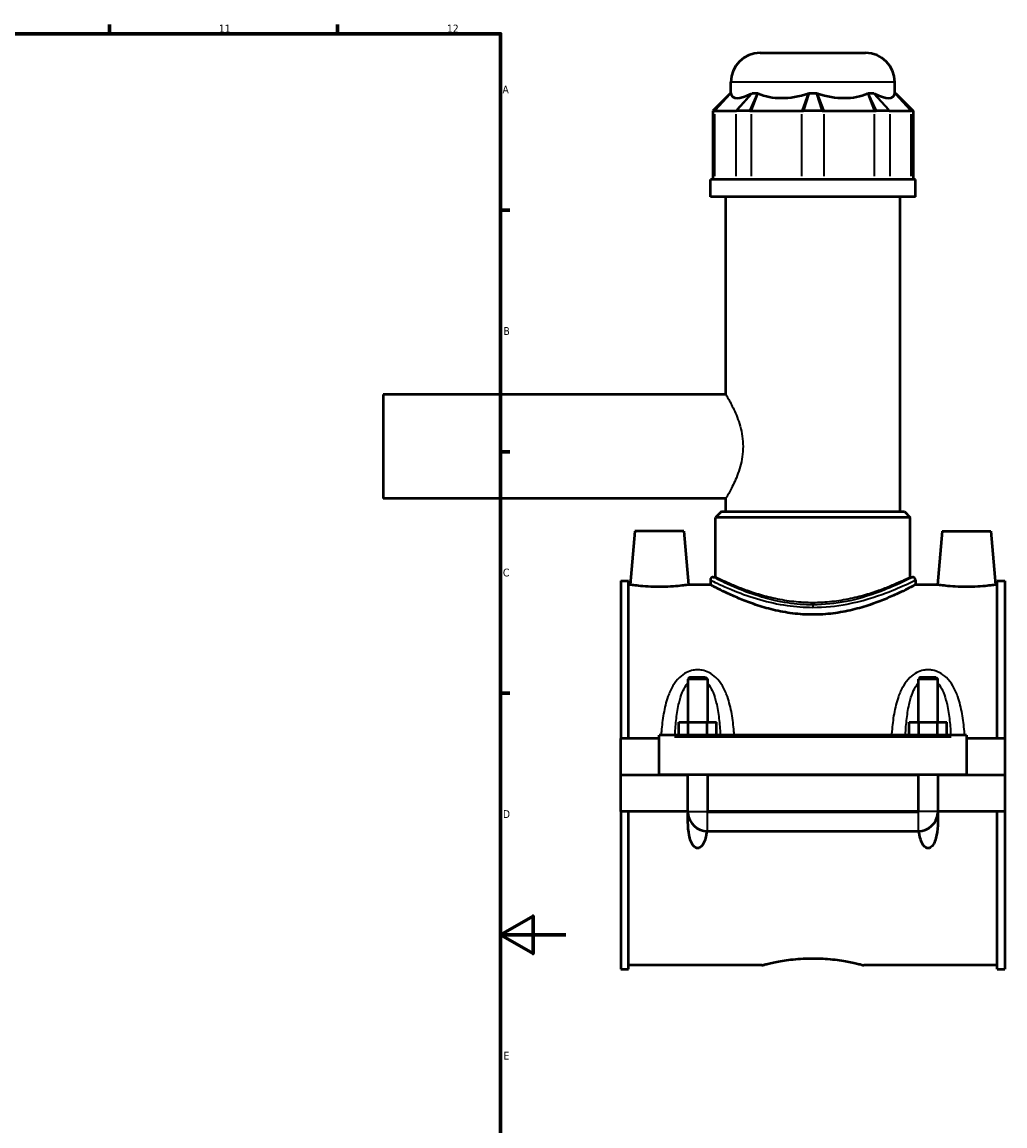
# Model space of a CAD drawing. Header units: millimetres. Extents: x -255 to 976, y -117 to 1145.
# Tile 6 of 7: x 674 to 976, y 238 to 578. Entities that reach past the tile are written whole.
import ezdxf

# ---------------------------------------------------------------- set-up
doc = ezdxf.new("R2010")
doc.units = ezdxf.units.MM
for name, color, linetype, lineweight in [('Border (ANSI)', 7, 'Continuous', 70), ('Visible (ANSI)', 7, 'Continuous', 50), ('Visible Narrow (ANSI)', 7, 'Continuous', 35)]:
    doc.layers.add(name, color=color, linetype=linetype, lineweight=lineweight)
doc.styles.add('Note Text (ANSI)', font='tahoma.ttf')

# ---------------------------------------------------------------- blocks, each defined once
blk = doc.blocks.new('Borders Default Border')
at = {"layer": 'Border (ANSI)'}
for p, q in [((700.83, 574), (700.83, 576.8)), ((770.92, 574), (770.92, 576.8)), ((821, 519.75), (823.8, 519.75)), ((821, 445.5), (823.8, 445.5)), ((821, 371.25), (823.8, 371.25))]:
    blk.add_line(p, q, dxfattribs=at)
at = {"layer": 'Border (ANSI)', "flags": 128}
for points in [[(20, 20), (20, 574), (821, 574), (821, 20), (20, 20)], [(841, 297), (821, 297), (831, 302.77), (831, 291.23), (821, 297)]]:
    blk.add_lwpolyline(points, dxfattribs=at)
at = {"layer": 'Border (ANSI)', "color": 5, "true_color": 0x0000ff, "char_height": 2.4, "attachment_point": 7, "style": 'Note Text (ANSI)'}
for s, insert in [('11', (734.43, 574.4)), ('12', (804.52, 574.4)), ('A', (821.58, 555.68)), ('B', (821.87, 481.43)), ('C', (821.71, 407.13)), ('D', (821.72, 332.93)), ('E', (821.91, 258.68))]:
    blk.add_mtext(s, dxfattribs=dict(at, insert=insert))

msp = doc.modelspace()

# ---------------------------------------------------------------- linework, layer by layer
at = {"layer": 'Visible (ANSI)'}
for p, q in [((900.75, 568.14), (933.15, 568.14)), ((891.75, 555.75), (891.75, 559.14)), ((942.15, 555.75), (942.15, 559.14)), ((891.59, 555.75), (886.19, 550.35)), ((891.59, 555.75), (891.77, 555.75)), ((898.34, 555.75), (899.95, 555.75)), ((915.81, 555.75), (918.08, 555.75)), ((933.95, 555.75), (935.55, 555.75)), ((942.12, 555.75), (942.31, 555.75)), ((942.31, 555.75), (947.71, 550.35)), ((886.65, 550.35), (886.19, 550.35)), ((886.19, 550.35), (886.19, 529.2)), ((886.65, 550.35), (886.87, 550.35)), ((886.87, 550.35), (893.25, 550.35)), ((893.25, 550.35), (893.51, 550.35)), ((897.53, 550.35), (893.51, 550.35)), ((897.53, 550.35), (898.12, 550.35)), ((898.12, 550.35), (913.5, 550.35)), ((913.5, 550.35), (914.11, 550.35)), ((919.79, 550.35), (914.11, 550.35)), ((919.79, 550.35), (920.39, 550.35)), ((920.39, 550.35), (935.78, 550.35)), ((935.78, 550.35), (936.36, 550.35)), ((940.38, 550.35), (936.36, 550.35)), ((940.38, 550.35), (940.65, 550.35)), ((940.65, 550.35), (947.02, 550.35)), ((947.02, 550.35), (947.25, 550.35)), ((947.71, 550.35), (947.25, 550.35)), ((947.71, 550.35), (947.71, 529.2)), ((948.45, 529.2), (885.45, 529.2)), ((885.45, 523.89), (885.45, 529.2)), ((948.45, 523.89), (948.45, 529.2)), ((948.45, 523.89), (885.45, 523.89)), ((890.17, 463.14), (890.17, 523.89)), ((943.72, 427.14), (943.72, 523.89)), ((784.95, 463.14), (784.95, 431.14)), ((890.17, 463.14), (784.95, 463.14)), ((890.17, 431.14), (784.95, 431.14)), ((890.17, 427.14), (890.17, 431.14)), ((888.82, 427.14), (887.02, 425.34)), ((946.87, 425.34), (887.02, 425.34)), ((887.02, 406.98), (887.02, 425.34)), ((888.82, 427.14), (945.07, 427.14)), ((945.07, 427.14), (946.87, 425.34)), ((946.87, 406.98), (946.87, 425.34)), ((862.25, 421.14), (860.8, 404.64)), ((877.25, 421.14), (862.25, 421.14)), ((877.25, 421.14), (878.69, 404.64)), ((956.65, 421.14), (955.2, 404.64)), ((956.65, 421.14), (971.65, 421.14)), ((971.65, 421.14), (973.09, 404.64)), ((857.95, 405.81), (857.95, 357.39)), ((857.95, 405.81), (860.31, 405.81)), ((860.31, 357.39), (860.31, 405.81)), ((860.8, 404.64), (860.31, 404.64)), ((885.45, 404.64), (878.69, 404.64)), ((885.45, 406.08), (885.45, 404.64)), ((886.35, 406.98), (887.02, 406.98)), ((946.87, 406.98), (947.55, 406.98)), ((948.45, 406.08), (948.45, 404.64)), ((955.2, 404.64), (948.45, 404.64)), ((973.59, 404.64), (973.09, 404.64)), ((973.59, 357.39), (973.59, 405.81)), ((973.59, 405.81), (975.95, 405.81)), ((975.95, 405.81), (975.95, 357.39)), ((879.15, 376.19), (878.55, 375.59)), ((884.55, 375.59), (878.55, 375.59)), ((878.55, 375.59), (878.55, 362.39)), ((879.15, 376.19), (883.95, 376.19)), ((883.95, 376.19), (884.55, 375.59)), ((884.55, 375.59), (884.55, 362.39)), ((949.95, 376.19), (949.35, 375.59)), ((955.35, 375.59), (949.35, 375.59)), ((949.35, 362.39), (949.35, 375.59)), ((949.95, 376.19), (954.75, 376.19)), ((954.75, 376.19), (955.35, 375.59)), ((955.35, 362.39), (955.35, 375.59)), ((875.77, 358.39), (875.77, 362.39)), ((875.77, 362.39), (878.66, 362.39)), ((878.66, 358.39), (878.66, 362.39)), ((878.66, 362.39), (884.43, 362.39)), ((884.43, 358.39), (884.43, 362.39)), ((884.43, 362.39), (887.32, 362.39)), ((887.32, 358.39), (887.32, 362.39)), ((946.57, 358.39), (946.57, 362.39)), ((946.57, 362.39), (949.46, 362.39)), ((949.46, 358.39), (949.46, 362.39)), ((949.46, 362.39), (955.23, 362.39)), ((955.23, 358.39), (955.23, 362.39)), ((955.23, 362.39), (958.12, 362.39)), ((958.12, 358.39), (958.12, 362.39)), ((869.75, 357.39), (857.95, 357.39)), ((857.95, 346.19), (857.95, 357.39)), ((869.75, 357.89), (869.75, 358.39)), ((964.15, 358.39), (869.75, 358.39)), ((869.75, 346.19), (869.75, 357.89)), ((964.15, 358.39), (964.15, 357.89)), ((964.15, 357.89), (964.15, 346.19)), ((975.95, 357.39), (964.15, 357.39)), ((975.95, 357.39), (975.95, 346.19)), ((857.95, 346.19), (869.75, 346.19)), ((964.15, 346.19), (869.75, 346.19)), ((878.55, 346.19), (878.55, 346.09)), ((884.55, 346.19), (884.55, 346.09)), ((949.35, 346.09), (949.35, 346.19)), ((955.35, 346.09), (955.35, 346.19)), ((964.15, 346.19), (975.95, 346.19)), ((857.95, 334.89), (857.95, 346.09)), ((878.55, 346.09), (857.95, 346.09)), ((878.55, 334.89), (878.55, 346.09)), ((884.55, 346.09), (884.55, 334.89)), ((949.35, 346.09), (884.55, 346.09)), ((949.35, 334.89), (949.35, 346.09)), ((955.35, 346.09), (955.35, 334.89)), ((975.95, 346.09), (955.35, 346.09)), ((975.95, 346.09), (975.95, 334.89)), ((878.55, 334.89), (857.95, 334.89)), ((857.95, 334.89), (857.95, 286.47)), ((860.31, 286.47), (860.31, 334.89)), ((878.58, 334.89), (878.55, 334.89)), ((884.55, 334.89), (884.52, 334.89)), ((949.35, 334.89), (884.55, 334.89)), ((884.55, 334.86), (949.35, 334.86)), ((949.38, 334.89), (949.35, 334.89)), ((955.35, 334.89), (955.32, 334.89)), ((975.95, 334.89), (955.35, 334.89)), ((973.59, 286.47), (973.59, 334.89)), ((975.95, 334.89), (975.95, 286.47)), ((884.55, 328.89), (949.35, 328.89)), ((857.95, 286.47), (860.31, 286.47)), ((901.27, 287.64), (860.31, 287.64)), ((973.59, 287.64), (932.63, 287.64)), ((973.59, 286.47), (975.95, 286.47))]:
    msp.add_line(p, q, dxfattribs=at)
for centre, radius, start, end in [((900.75, 559.14), 9, 90, 180), ((933.15, 559.14), 9, 0, 90), ((886.35, 406.08), 0.9, 90, 180), ((947.55, 406.08), 0.9, 0, 90), ((884.55, 334.89), 6, 184.3021, 270), ((949.35, 334.89), 6, 270, 355.6979)]:
    msp.add_arc(centre, radius, start, end, dxfattribs=at)
for major_axis, ratio, start_param, end_param in [((-24.72, -24.72), 0.198912, 6.142785, 6.816284), ((20.95, 20.95), 0.668179, 3.393892, 4.067391), ((-20.95, 20.95), 0.668179, 2.215795, 2.889293), ((-24.72, 24.72), 0.198912, 2.608494, 3.281993)]:
    msp.add_ellipse((916.95, 579.45), major_axis=major_axis, ratio=ratio, start_param=start_param, end_param=end_param, dxfattribs=at)
for points in [[(891.77, 555.75), (891.78, 555.72), (891.78, 555.69), (891.79, 555.66)], [(898.16, 555.66), (898.22, 555.69), (898.28, 555.72), (898.34, 555.75)], [(899.95, 555.75), (900.02, 555.72), (900.09, 555.69), (900.15, 555.66)], [(915.54, 555.66), (915.63, 555.69), (915.72, 555.72), (915.81, 555.75)], [(918.08, 555.75), (918.18, 555.72), (918.27, 555.69), (918.36, 555.66)], [(933.74, 555.66), (933.81, 555.69), (933.88, 555.72), (933.95, 555.75)], [(935.55, 555.75), (935.61, 555.72), (935.68, 555.69), (935.74, 555.66)], [(942.11, 555.66), (942.11, 555.69), (942.12, 555.72), (942.12, 555.75)]]:
    msp.add_open_spline(points, degree=3, dxfattribs=at)
for points, knots in [([(869.75, 403.94), (868.62, 403.94), (867.42, 403.98), (865.21, 404.11), (864.2, 404.2), (862.62, 404.38), (861.94, 404.47), (861.03, 404.6), (860.8, 404.64), (860.8, 404.64)], [2.708981, 2.708981, 2.708981, 2.708981, 3.047874, 3.047874, 3.386767, 3.386767, 3.725119, 3.725119, 4.063472, 4.063472, 4.063472, 4.063472]), ([(878.69, 404.64), (878.69, 404.64), (878.47, 404.6), (877.56, 404.47), (876.88, 404.38), (875.29, 404.2), (874.29, 404.11), (872.08, 403.98), (870.88, 403.94), (869.75, 403.94)], [6.772453, 6.772453, 6.772453, 6.772453, 7.110805, 7.110805, 7.449157, 7.449157, 7.78805, 7.78805, 8.126943, 8.126943, 8.126943, 8.126943]), ([(916.95, 395.43), (914.92, 395.43), (912.84, 395.56), (908.73, 396.07), (906.71, 396.45), (902.84, 397.38), (901, 397.92), (897.61, 399.07), (896.05, 399.66), (893.3, 400.8), (892.01, 401.37), (889.71, 402.45), (888.7, 402.95), (887.08, 403.77), (886.46, 404.1), (885.65, 404.53), (885.45, 404.64), (885.45, 404.64)], [0, 0, 0, 0, 0.60888, 0.60888, 1.21776, 1.21776, 1.82664, 1.82664, 2.43552, 2.43552, 3.042061, 3.042061, 3.648603, 3.648603, 4.255144, 4.255144, 4.861685, 4.861685, 4.861685, 4.861685]), ([(948.45, 404.64), (948.45, 404.64), (948.25, 404.53), (947.43, 404.1), (946.81, 403.77), (945.19, 402.95), (944.19, 402.45), (941.89, 401.37), (940.59, 400.8), (937.84, 399.66), (936.29, 399.07), (932.89, 397.92), (931.05, 397.38), (927.19, 396.45), (925.16, 396.07), (921.06, 395.56), (918.98, 395.43), (916.95, 395.43)], [14.585056, 14.585056, 14.585056, 14.585056, 15.191597, 15.191597, 15.798138, 15.798138, 16.40468, 16.40468, 17.011221, 17.011221, 17.620101, 17.620101, 18.228981, 18.228981, 18.837861, 18.837861, 19.446741, 19.446741, 19.446741, 19.446741]), ([(964.15, 403.94), (963.02, 403.94), (961.82, 403.98), (959.61, 404.11), (958.6, 404.2), (957.02, 404.38), (956.34, 404.47), (955.43, 404.6), (955.2, 404.64), (955.2, 404.64)], [0, 0, 0, 0, 0.338893, 0.338893, 0.677786, 0.677786, 1.016138, 1.016138, 1.354491, 1.354491, 1.354491, 1.354491]), ([(973.09, 404.64), (973.09, 404.64), (972.87, 404.6), (971.96, 404.47), (971.28, 404.38), (969.69, 404.2), (968.69, 404.11), (966.48, 403.98), (965.28, 403.94), (964.15, 403.94)], [4.063472, 4.063472, 4.063472, 4.063472, 4.401824, 4.401824, 4.740176, 4.740176, 5.079069, 5.079069, 5.417962, 5.417962, 5.417962, 5.417962]), ([(884.34, 328.89), (884.29, 328.46), (884.22, 328.04), (884.03, 327.05), (883.88, 326.43), (883.44, 325.25), (883.16, 324.7), (882.61, 324.1), (882.43, 323.94), (882.11, 323.76), (882, 323.72), (881.78, 323.65), (881.66, 323.64), (881.43, 323.64), (881.32, 323.65), (881.09, 323.72), (880.98, 323.76), (880.67, 323.94), (880.49, 324.1), (879.94, 324.7), (879.66, 325.25), (879.22, 326.43), (879.06, 327.05), (878.7, 328.92), (878.6, 330.3), (878.54, 332.76), (878.55, 333.82), (878.58, 334.89)], [1.535657, 1.535657, 1.535657, 1.535657, 1.668927, 1.668927, 1.853799, 1.853799, 2.03867, 2.03867, 2.107874, 2.107874, 2.142476, 2.142476, 2.177077, 2.177077, 2.211679, 2.211679, 2.246281, 2.246281, 2.315484, 2.315484, 2.500356, 2.500356, 2.685228, 2.685228, 3.102459, 3.102459, 3.405157, 3.405157, 3.405157, 3.405157]), ([(884.52, 334.89), (884.52, 334.88), (884.52, 334.88), (884.52, 334.87), (884.53, 334.87), (884.53, 334.87), (884.53, 334.86), (884.54, 334.86), (884.54, 334.86), (884.55, 334.86)], [0.000058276, 0.000058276, 0.000058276, 0.000058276, 0.001125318, 0.001125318, 0.002239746, 0.002239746, 0.003333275, 0.003333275, 0.004422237, 0.004422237, 0.004422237, 0.004422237]), ([(949.35, 334.86), (949.35, 334.86), (949.35, 334.86), (949.36, 334.86), (949.36, 334.87), (949.37, 334.87), (949.37, 334.87), (949.37, 334.88), (949.38, 334.88), (949.38, 334.89)], [0, 0, 0, 0, 0.001070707, 0.001070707, 0.002154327, 0.002154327, 0.003261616, 0.003261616, 0.004360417, 0.004360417, 0.004360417, 0.004360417]), ([(955.32, 334.89), (955.35, 333.82), (955.36, 332.76), (955.3, 330.3), (955.19, 328.92), (954.83, 327.05), (954.68, 326.43), (954.24, 325.25), (953.96, 324.7), (953.41, 324.1), (953.23, 323.94), (952.91, 323.76), (952.8, 323.72), (952.58, 323.65), (952.46, 323.64), (952.23, 323.64), (952.12, 323.65), (951.89, 323.72), (951.78, 323.76), (951.47, 323.94), (951.29, 324.1), (950.74, 324.7), (950.46, 325.25), (950.02, 326.43), (949.86, 327.05), (949.67, 328.04), (949.61, 328.46), (949.56, 328.89)], [0.948997, 0.948997, 0.948997, 0.948997, 1.251695, 1.251695, 1.668927, 1.668927, 1.853799, 1.853799, 2.03867, 2.03867, 2.107874, 2.107874, 2.142476, 2.142476, 2.177077, 2.177077, 2.211679, 2.211679, 2.246281, 2.246281, 2.315484, 2.315484, 2.500356, 2.500356, 2.685228, 2.685228, 2.818498, 2.818498, 2.818498, 2.818498]), ([(901.27, 287.64), (901.27, 287.64), (901.36, 287.66), (901.76, 287.77), (902.07, 287.85), (902.87, 288.05), (903.37, 288.17), (904.52, 288.43), (905.17, 288.56), (906.55, 288.83), (907.34, 288.97), (909.04, 289.23), (909.97, 289.36), (911.9, 289.56), (912.91, 289.64), (914.94, 289.75), (915.96, 289.78), (916.95, 289.78)], [7.125443, 7.125443, 7.125443, 7.125443, 7.422309, 7.422309, 7.719175, 7.719175, 8.016041, 8.016041, 8.312906, 8.312906, 8.609827, 8.609827, 8.906749, 8.906749, 9.20367, 9.20367, 9.500591, 9.500591, 9.500591, 9.500591]), ([(916.95, 289.78), (917.94, 289.78), (918.96, 289.75), (920.99, 289.64), (922, 289.56), (923.93, 289.36), (924.85, 289.23), (926.56, 288.97), (927.34, 288.83), (928.73, 288.56), (929.38, 288.43), (930.53, 288.17), (931.03, 288.05), (931.83, 287.85), (932.13, 287.77), (932.53, 287.66), (932.63, 287.64), (932.63, 287.64)], [0, 0, 0, 0, 0.296921, 0.296921, 0.593842, 0.593842, 0.890763, 0.890763, 1.187685, 1.187685, 1.48455, 1.48455, 1.781416, 1.781416, 2.078282, 2.078282, 2.375148, 2.375148, 2.375148, 2.375148])]:
    msp.add_open_spline(points, degree=3, knots=knots, dxfattribs=at)
at = {"layer": 'Visible Narrow (ANSI)'}
for p, q in [((941.84, 559.14), (892.06, 559.14)), ((886.91, 550.62), (891.52, 555.48)), ((887.12, 550.61), (891.54, 555.4)), ((897.91, 555.4), (893.49, 550.61)), ((898.1, 555.48), (893.76, 550.62)), ((897.65, 550.62), (899.83, 555.48)), ((898.22, 550.61), (900.05, 555.4)), ((915.44, 555.4), (913.61, 550.61)), ((915.73, 555.48), (914.19, 550.62)), ((919.7, 550.62), (918.17, 555.48)), ((920.29, 550.61), (918.46, 555.4)), ((933.84, 555.4), (935.68, 550.61)), ((934.07, 555.48), (936.24, 550.62)), ((940.14, 550.62), (935.79, 555.48)), ((940.4, 550.61), (935.98, 555.4)), ((942.35, 555.4), (946.78, 550.61)), ((942.38, 555.48), (946.99, 550.62)), ((886.87, 530.25), (886.87, 549.29)), ((893.25, 549.29), (893.25, 530.25)), ((898.12, 530.25), (898.12, 549.29)), ((913.5, 549.29), (913.5, 530.25)), ((920.39, 530.25), (920.39, 549.29)), ((935.78, 549.29), (935.78, 530.25)), ((940.65, 530.25), (940.65, 549.29)), ((947.02, 549.29), (947.02, 530.25)), ((916.95, 398.43), (916.95, 397.72)), ((874.47, 357.89), (959.43, 357.89)), ((878.66, 334.89), (884.43, 334.89)), ((884.55, 328.92), (884.55, 334.77)), ((949.35, 328.92), (949.35, 334.77)), ((955.23, 334.89), (949.46, 334.89))]:
    msp.add_line(p, q, dxfattribs=at)
for points, knots in [([(890.17, 463.14), (890.17, 463.14), (890.23, 463.04), (890.48, 462.62), (890.67, 462.3), (891.13, 461.48), (891.42, 460.97), (892.03, 459.8), (892.36, 459.14), (893.33, 457.06), (894.06, 455.29), (894.87, 452.36), (895.1, 451.33), (895.4, 449.24), (895.48, 448.18), (895.48, 447.14)], [7.458976, 7.458976, 7.458976, 7.458976, 7.768781, 7.768781, 8.078586, 8.078586, 8.38839, 8.38839, 8.698195, 8.698195, 9.321748, 9.321748, 9.633525, 9.633525, 9.945302, 9.945302, 9.945302, 9.945302]), ([(895.48, 447.14), (895.48, 446.1), (895.4, 445.04), (895.1, 442.95), (894.87, 441.92), (894.06, 438.98), (893.33, 437.22), (892.36, 435.13), (892.03, 434.47), (891.42, 433.31), (891.13, 432.8), (890.67, 431.97), (890.48, 431.66), (890.23, 431.24), (890.17, 431.14), (890.17, 431.14)], [0, 0, 0, 0, 0.311777, 0.311777, 0.623553, 0.623553, 1.247107, 1.247107, 1.556911, 1.556911, 1.866716, 1.866716, 2.176521, 2.176521, 2.486325, 2.486325, 2.486325, 2.486325]), ([(885.45, 406.08), (885.45, 406.07), (885.78, 405.91), (887.63, 405.02), (889.95, 403.9), (895.25, 401.79), (897.81, 400.86), (903.25, 399.31), (906.08, 398.67), (911.61, 397.88), (914.28, 397.68), (916.95, 397.68)], [-14.554511, -14.554511, -14.554511, -14.554511, -13.798813, -13.798813, -12.365037, -12.365037, -11.370137, -11.370137, -10.473648, -10.473648, -9.703014, -9.703014, -9.703014, -9.703014]), ([(916.95, 398.45), (914.36, 398.45), (911.77, 398.66), (906.39, 399.46), (903.65, 400.11), (898.36, 401.68), (895.87, 402.62), (890.72, 404.77), (888.47, 405.9), (886.67, 406.81), (886.35, 406.97), (886.35, 406.98)], [9.703014, 9.703014, 9.703014, 9.703014, 10.473648, 10.473648, 11.370137, 11.370137, 12.365037, 12.365037, 13.798813, 13.798813, 14.554511, 14.554511, 14.554511, 14.554511]), ([(916.95, 399.11), (915.03, 399.11), (913.06, 399.22), (909.17, 399.64), (907.24, 399.96), (903.57, 400.74), (901.82, 401.21), (898.58, 402.18), (897.1, 402.69), (894.48, 403.66), (893.25, 404.16), (891.06, 405.09), (890.11, 405.52), (888.57, 406.23), (887.98, 406.51), (887.21, 406.88), (887.02, 406.98), (887.02, 406.98)], [0, 0, 0, 0, 0.575445, 0.575445, 1.150891, 1.150891, 1.726336, 1.726336, 2.301781, 2.301781, 2.875771, 2.875771, 3.44976, 3.44976, 4.02375, 4.02375, 4.59774, 4.59774, 4.59774, 4.59774]), ([(947.55, 406.98), (947.55, 406.98), (947.54, 406.97), (947.35, 406.87), (946.42, 406.39), (943.36, 404.91), (941.3, 403.95), (935.58, 401.68), (931.61, 400.35), (923.93, 398.83), (920.44, 398.45), (916.95, 398.45)], [24.257521, 24.257521, 24.257521, 24.257521, 24.389797, 24.389797, 25.548479, 25.548479, 26.648423, 26.648423, 28.0696, 28.0696, 29.109042, 29.109042, 29.109042, 29.109042]), ([(946.87, 406.98), (946.87, 406.98), (946.69, 406.88), (945.91, 406.51), (945.33, 406.23), (943.79, 405.52), (942.84, 405.09), (940.65, 404.16), (939.42, 403.66), (936.8, 402.69), (935.31, 402.18), (932.08, 401.21), (930.33, 400.74), (926.65, 399.96), (924.73, 399.64), (920.84, 399.22), (918.87, 399.11), (916.95, 399.11)], [13.793219, 13.793219, 13.793219, 13.793219, 14.367209, 14.367209, 14.941199, 14.941199, 15.515188, 15.515188, 16.089178, 16.089178, 16.664623, 16.664623, 17.240069, 17.240069, 17.815514, 17.815514, 18.390959, 18.390959, 18.390959, 18.390959]), ([(916.95, 397.68), (920.55, 397.68), (924.14, 398.05), (932.04, 399.55), (936.13, 400.86), (942.02, 403.1), (944.14, 404.04), (947.29, 405.49), (948.24, 405.98), (948.44, 406.07), (948.45, 406.08), (948.45, 406.08)], [-29.109042, -29.109042, -29.109042, -29.109042, -28.0696, -28.0696, -26.648423, -26.648423, -25.548479, -25.548479, -24.389797, -24.389797, -24.257521, -24.257521, -24.257521, -24.257521]), ([(892.79, 358.39), (892.76, 358.77), (892.73, 359.16), (892.54, 361.37), (892.33, 363.18), (891.7, 366.77), (891.27, 368.54), (890.26, 371.39), (889.76, 372.52), (888.58, 374.48), (887.93, 375.34), (886.51, 376.7), (885.78, 377.23), (884.33, 377.97), (883.64, 378.21), (882.47, 378.43), (882.01, 378.47), (881.55, 378.47), (881.09, 378.47), (880.63, 378.43), (879.46, 378.21), (878.77, 377.97), (877.31, 377.23), (876.58, 376.7), (875.17, 375.34), (874.52, 374.48), (873.34, 372.52), (872.84, 371.39), (871.82, 368.54), (871.4, 366.77), (870.77, 363.18), (870.56, 361.37), (870.36, 359.16), (870.33, 358.77), (870.31, 358.39)], [-5.504692, -5.504692, -5.504692, -5.504692, -5.395434, -5.395434, -4.871456, -4.871456, -4.32988, -4.32988, -3.95334, -3.95334, -3.62027, -3.62027, -3.342677, -3.342677, -3.122086, -3.122086, -2.984217, -2.984217, -2.984217, -2.846347, -2.846347, -2.625756, -2.625756, -2.348163, -2.348163, -2.015093, -2.015093, -1.638553, -1.638553, -1.096977, -1.096977, -0.572999, -0.572999, -0.463741, -0.463741, -0.463741, -0.463741]), ([(963.59, 358.39), (963.56, 358.77), (963.53, 359.16), (963.34, 361.37), (963.13, 363.18), (962.5, 366.77), (962.07, 368.54), (961.06, 371.39), (960.56, 372.52), (959.38, 374.48), (958.73, 375.34), (957.31, 376.7), (956.58, 377.23), (955.13, 377.97), (954.44, 378.21), (953.27, 378.43), (952.81, 378.47), (952.35, 378.47), (951.89, 378.47), (951.43, 378.43), (950.26, 378.21), (949.57, 377.97), (948.11, 377.23), (947.38, 376.7), (945.97, 375.34), (945.32, 374.48), (944.14, 372.52), (943.64, 371.39), (942.62, 368.54), (942.2, 366.77), (941.57, 363.18), (941.36, 361.37), (941.16, 359.16), (941.13, 358.77), (941.11, 358.39)], [-5.50504, -5.50504, -5.50504, -5.50504, -5.395765, -5.395765, -4.871778, -4.871778, -4.330232, -4.330232, -3.953694, -3.953694, -3.620619, -3.620619, -3.343026, -3.343026, -3.122434, -3.122434, -2.984565, -2.984565, -2.984565, -2.846695, -2.846695, -2.626104, -2.626104, -2.348511, -2.348511, -2.015436, -2.015436, -1.638898, -1.638898, -1.097352, -1.097352, -0.573365, -0.573365, -0.46409, -0.46409, -0.46409, -0.46409]), ([(874.57, 358.39), (874.57, 358.43), (874.58, 358.47), (874.68, 360.2), (874.81, 361.87), (875.21, 365.18), (875.47, 366.82), (876.1, 369.45), (876.42, 370.49), (877.15, 372.3), (877.56, 373.09), (878.2, 374), (878.37, 374.22), (878.55, 374.42)], [0.560652, 0.560652, 0.560652, 0.560652, 0.572999, 0.572999, 1.096977, 1.096977, 1.638553, 1.638553, 2.015093, 2.015093, 2.348163, 2.348163, 2.45873, 2.45873, 2.45873, 2.45873]), ([(884.55, 374.42), (884.72, 374.22), (884.89, 374), (885.54, 373.09), (885.94, 372.3), (886.68, 370.49), (886.99, 369.45), (887.63, 366.82), (887.89, 365.18), (888.28, 361.87), (888.42, 360.2), (888.52, 358.47), (888.52, 358.43), (888.52, 358.39)], [3.509703, 3.509703, 3.509703, 3.509703, 3.62027, 3.62027, 3.95334, 3.95334, 4.32988, 4.32988, 4.871456, 4.871456, 5.395434, 5.395434, 5.407781, 5.407781, 5.407781, 5.407781]), ([(945.37, 358.39), (945.37, 358.43), (945.38, 358.47), (945.48, 360.2), (945.61, 361.87), (946.01, 365.18), (946.27, 366.82), (946.9, 369.45), (947.22, 370.49), (947.95, 372.3), (948.36, 373.09), (949, 374), (949.17, 374.22), (949.35, 374.42)], [0.561001, 0.561001, 0.561001, 0.561001, 0.573365, 0.573365, 1.097352, 1.097352, 1.638898, 1.638898, 2.015436, 2.015436, 2.348511, 2.348511, 2.459079, 2.459079, 2.459079, 2.459079]), ([(955.35, 374.42), (955.52, 374.22), (955.69, 374), (956.34, 373.09), (956.74, 372.3), (957.48, 370.49), (957.79, 369.45), (958.43, 366.82), (958.69, 365.18), (959.08, 361.87), (959.22, 360.2), (959.32, 358.47), (959.32, 358.43), (959.32, 358.39)], [3.510051, 3.510051, 3.510051, 3.510051, 3.620619, 3.620619, 3.953694, 3.953694, 4.330232, 4.330232, 4.871778, 4.871778, 5.395765, 5.395765, 5.408129, 5.408129, 5.408129, 5.408129])]:
    msp.add_open_spline(points, degree=3, knots=knots, dxfattribs=at)

# ---------------------------------------------------------------- block references
msp.add_blockref('Borders Default Border', (0, 0))

doc.saveas('drawing.dxf')
